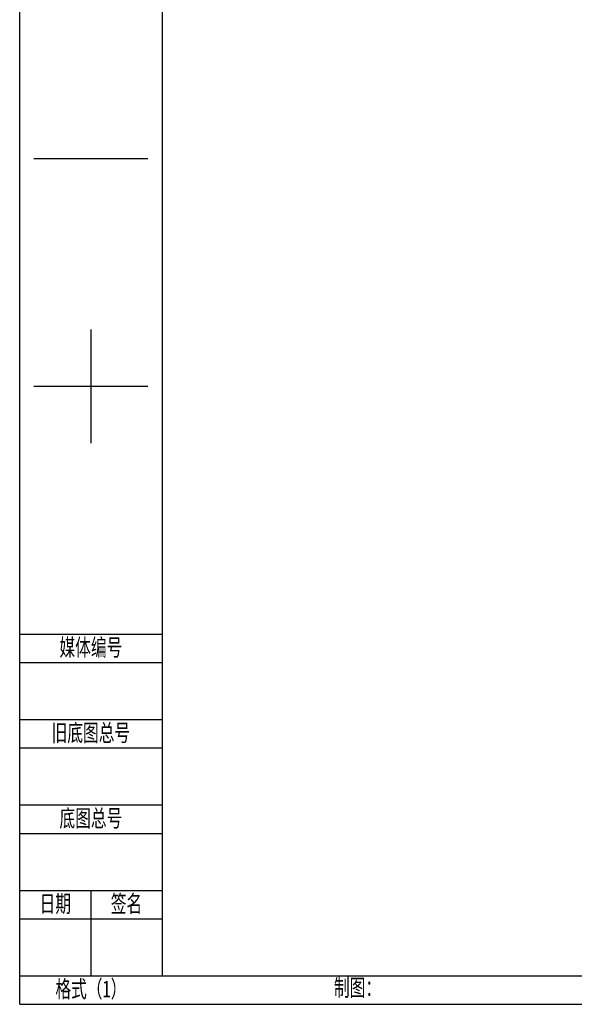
# Model space of a CAD drawing. Header units: millimetres. Extents: x 10 to 887, y 6 to 303.
# Tile 1 of 17: x 10 to 108, y 6 to 179. Entities that reach past the tile are written whole.
import ezdxf

# ---------------------------------------------------------------- set-up
doc = ezdxf.new("R2010")
doc.units = ezdxf.units.MM
doc.layers.add('图框周边', color=6, linetype='Continuous')
doc.layers.add('图框线', color=7, linetype='Continuous', lineweight=30)
doc.styles.add('STYLE1', font='txt', dxfattribs={"width": 0.707})

msp = doc.modelspace()

# ---------------------------------------------------------------- linework, layer by layer
at = {"layer": '图框周边', "color": 3}
for p, q in [((10.406, 6.486), (10.406, 303.486)), ((12.906, 154.986), (32.906, 154.986)), ((22.906, 124.986), (22.906, 104.986)), ((12.906, 114.986), (32.906, 114.986)), ((10.406, 71.486), (35.406, 71.486)), ((10.406, 66.486), (35.406, 66.486)), ((10.406, 56.486), (35.406, 56.486)), ((10.406, 51.486), (35.406, 51.486)), ((10.406, 41.486), (35.406, 41.486)), ((10.406, 36.486), (35.406, 36.486)), ((10.406, 26.486), (35.406, 26.486)), ((22.906, 26.486), (22.906, 11.486)), ((10.406, 21.486), (35.406, 21.486)), ((10.406, 6.486), (430.406, 6.486))]:
    msp.add_line(p, q, dxfattribs=at)
at = {"layer": '图框线'}
for p, q in [((35.406, 298.486), (35.406, 11.486)), ((10.406, 11.486), (425.406, 11.486))]:
    msp.add_line(p, q, dxfattribs=at)

# ---------------------------------------------------------------- texts
at = {"layer": '图框线', "char_height": 3, "style": 'STYLE1'}
for s, insert, width, attachment_point in [('媒体编号', (22.906, 68.986), 25, 5), ('旧底图总号', (22.906, 53.986), 25, 5), ('底图总号', (22.906, 38.986), 25, 5), ('日期', (16.656, 23.986), 12.5, 5), ('签名', (29.156, 23.986), 12.5, 5), ('格式（1）', (22.906, 8.986), 25, 5), ('制图：', (65.586, 10.92), 12.5734, 1)]:
    msp.add_mtext(s, dxfattribs=dict(at, insert=insert, width=width, attachment_point=attachment_point))

doc.saveas('drawing.dxf')
